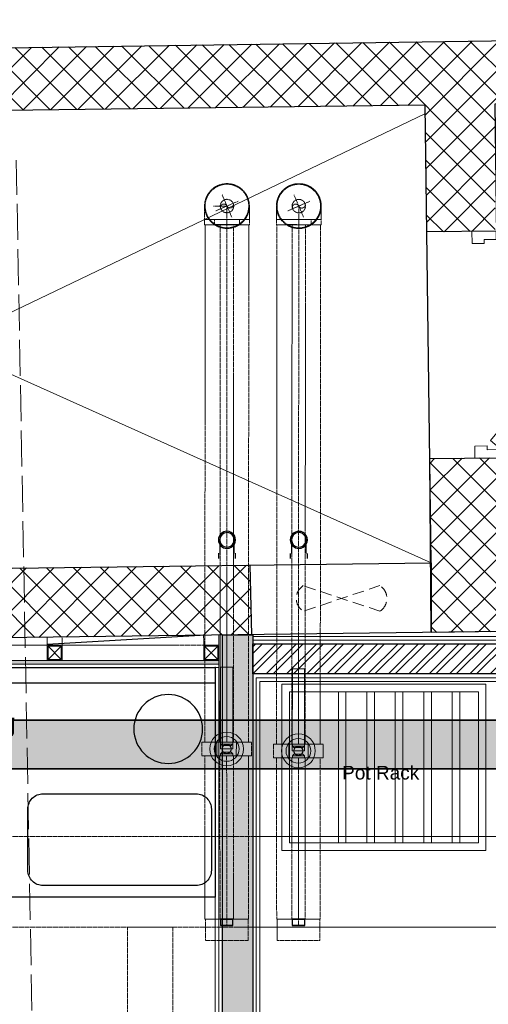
# Model space of a CAD drawing. Header units: millimetres. Extents: x 3501050 to 3719646, y 122984 to 158395.
# Tile 57 of 76: x 3518916 to 3520466, y 151546 to 154804. Entities that reach past the tile are written whole.
import ezdxf

# ---------------------------------------------------------------- set-up
doc = ezdxf.new("R2010")
doc.units = ezdxf.units.MM
for name, pattern in [('ACAD_ISO02W100', [15, 12, -3]), ('HIDDEN', [0.375, 0.25, -0.125]), ('L_T_Hidden_0_6mm', [1.2, 0.6, -0.6])]:
    doc.linetypes.add(name, pattern=pattern)
doc.layers.get('0').update_dxf_attribs({"color": 8})
for name, color, linetype, lineweight in [('02_EQUIPMENT', 124, 'Continuous', 0), ('02_EQUIPMENT-NON VEG', 1, 'Continuous', 0), ('02_EQUIPMENT-TEXT', 7, 'Continuous', 0), ('A-WALL', 12, 'Continuous', 30), ('A-Wall Hatch', 8, 'Continuous', 5), ('A-Wall Paneling', 1, 'Continuous', 9), ('AC DUCT', 8, 'Continuous', 0), ('CUTOUT', 8, 'Continuous', 20), ('D-Hatch', 85, 'Continuous', 9), ('door', 8, 'Continuous', 18), ('KIOSK', 10, 'Continuous', 5), ('Ms Section', 6, 'Continuous', 5), ('P-PIPE', 1, 'Continuous', 35), ('Pipe Insulations', 7, 'L_T_Hidden_0_6mm', 13), ('PLASTER', 252, 'Continuous', 9), ('tile finish', 32, 'Continuous', 9), ('V-PIPE', 7, 'Continuous', 25), ('WALL', 8, 'Continuous', 30)]:
    doc.layers.add(name, color=color, linetype=linetype, lineweight=lineweight)
doc.layers.add('Beam', color=7, linetype='ACAD_ISO02W100', lineweight=13, true_color=0x3f7f00)
doc.styles.add('Arial', font='arial.ttf', dxfattribs={"height": 250})
doc.styles.add('PDF Arial', font='arial.ttf')
pattern_1 = [(45, (-57639.53, 1301.51), (-44.9012806, 44.9012806), []), (135, (-57639.53, 1301.51), (-44.9012806, -44.9012806), [])]

# ---------------------------------------------------------------- blocks, each defined once
blk = doc.blocks.new('d700shaft')
for p, q in [((0, 0), (37.5, 0)), ((37.5, -38), (37.5, 0)), ((700, 0), (662.5, 0)), ((662.5, -38), (662.5, 0)), ((25.5, -75), (25.5, -38)), ((37.5, -38), (25.5, -38)), ((31, -75), (54.3, -48.9)), ((54.3, -48.9), (521.1, -448.5)), ((662.5, -38), (674.5, -38)), ((674.5, -75), (674.5, -38)), ((0, -75), (25.5, -75)), ((31, -75), (497.8, -474.6)), ((700, -75), (674.5, -75)), ((521.1, -448.5), (497.8, -474.6))]:
    blk.add_line(p, q)
blk.add_arc((-123, 39.6), 806.9, 321.6996, 351.2613)
blk = doc.blocks.new('d700 shaft')
blk.add_blockref('d700shaft', (0, 0))
blk = doc.blocks.new('aaa')
at = {"layer": '02_EQUIPMENT-NON VEG', "linetype": 'ByBlock', "lineweight": 25}
blk.add_line((-333.01, 873.71), (-333.01, 947.71), dxfattribs=at)
blk.add_lwpolyline([(-331.02, 873.71), (-331.02, 947.71), (-360.91, 947.71), (-360.91, 873.71)], close=True, dxfattribs=at)
for points in [[(-359.42, 945.21), (-359.42, 925.29, 0.414214), (-357.43, 923.3), (-349.46, 923.3, 0.414214), (-347.46, 925.29), (-347.46, 945.21, 0.414214), (-349.46, 947.21), (-357.43, 947.21, 0.414214)], [(-359.42, 896.11), (-359.42, 876.18, 0.414214), (-357.43, 874.19), (-349.46, 874.19, 0.414214), (-347.46, 876.18), (-347.46, 896.11, 0.414214), (-349.46, 898.1), (-357.43, 898.1, 0.414214)]]:
    blk.add_lwpolyline(points, format="xyb", close=True, dxfattribs=at)
for centre in [(-339.02, 941.58), (-339.02, 879.84)]:
    blk.add_circle(centre, 4.48, dxfattribs=at)
blk = doc.blocks.new('A$Cdd9ef9fa')
at = {"layer": 'D-Hatch'}
h = blk.add_hatch(color=256, dxfattribs=at)
h.dxf.hatch_style = 1
h.paths.add_polyline_path([(3, 47), (47, 47), (47, 3), (3, 3)], flags=16)
h.paths.add_polyline_path([(0, 50), (50, 50), (50, 0), (0, 0)])
at = {"ltscale": 1000}
for p, q in [((3, 3), (47, 47)), ((47, 3), (3, 47))]:
    blk.add_line(p, q, dxfattribs=at)
for points in [[(0, 50), (50, 50), (50, 0), (0, 0)], [(3, 47), (47, 47), (47, 3), (3, 3)]]:
    blk.add_lwpolyline(points, close=True, dxfattribs=at)
blk = doc.blocks.new('ea')
at = {"layer": 'P-PIPE', "lineweight": 5, "true_color": 0xff5c5c, "transparency": 33554559}
blk.add_hatch(color=11, dxfattribs=at).paths.add_polyline_path([(3643645.2, 153095.7), (3636772.7, 153095.4), (3636772.4, 153257), (3643645, 153256.1), (3643645.2, 153096)])
at = {"layer": 'P-PIPE', "color": 1, "true_color": 0xff0000}
for p, q in [((3636775.7, 153256.7), (3644159.3, 153256.7)), ((3636775.7, 153256.7), (3644159.3, 153256.7)), ((3636775.7, 153256.7), (3644159.3, 153256.7)), ((3644159.3, 153095.7), (3636775.7, 153095.7)), ((3644159.3, 153095.7), (3636775.7, 153095.7)), ((3644159.3, 153095.7), (3636775.7, 153095.7))]:
    blk.add_line(p, q, dxfattribs=at)
blk = doc.blocks.new('BFV - 40-V100-WEST PIER - LEVEL F - VENTILATION _ HVAC PIPING LAYOUT - PART 4')
at = {"layer": 'V-PIPE', "color": 6, "lineweight": 20, "true_color": 0xff00ff}
for p, q in [((22.6, 32), (-22.6, 32)), ((-22.6, -32), (-22.6, 32)), ((-22.6, 32), (-22.6, -32)), ((-15.9, 20), (-22.6, 20)), ((-22.6, -20), (-22.6, 20)), ((-22.6, 20), (-22.6, -20)), ((-11.1, 14.9), (-15.9, 20)), ((-15.9, -20), (-15.9, 20)), ((-15.9, 20), (-15.9, -20)), ((-11.1, -14.9), (-11.1, 14.9)), ((-11.1, 14.9), (-11.1, -14.9)), ((271, 20.3), (0, 20.3)), ((0, 20.3), (0, -20.3)), ((0, -20.3), (0, 20.3)), ((0, 20.3), (271, 20.3)), ((0, 20.3), (0, 20.3)), ((15.9, 20), (11.1, 14.9)), ((11.1, -14.9), (11.1, 14.9)), ((11.1, 14.9), (11.1, -14.9)), ((22.6, 20), (15.9, 20)), ((15.9, -20), (15.9, 20)), ((15.9, 20), (15.9, -20)), ((22.6, -32), (22.6, 32)), ((22.6, 32), (22.6, -32)), ((22.6, 20), (22.6, -20)), ((22.6, -20), (22.6, 20)), ((271, -20.3), (271, 20.3)), ((271, 20.3), (271, -20.3)), ((271, 20.3), (271, 20.3)), ((-22.6, -20), (-15.9, -20)), ((-22.6, -32), (22.6, -32)), ((-15.9, -20), (-11.1, -14.9)), ((0, -20.3), (271, -20.3)), ((271, -20.3), (0, -20.3)), ((0, -20.3), (0, -20.3)), ((11.1, -14.9), (15.9, -20)), ((15.9, -20), (22.6, -20)), ((271, -20.3), (271, -20.3))]:
    blk.add_line(p, q, dxfattribs=at)
for radius, start, end in [(56, 360, 180), (56, 0, 180), (40.9, 0, 180), (40.9, 0, 180), (15, 0, 180), (15, 0, 180), (56, 180, 360), (56, 180, 360), (40.9, 180, 360), (40.9, 180, 360), (15, 180, 360), (15, 180, 360)]:
    blk.add_arc((0, 0), radius, start, end, dxfattribs=at)
for points in [[(-15, 0), (-15, 0.9), (-14.9, 2.2), (-14.5, 4), (-14.1, 5.2), (-13.6, 6.4), (-13, 7.6), (-12.4, 8.5), (-11.9, 9.2), (-11.5, 9.7), (-11.1, 10.2), (-10.5, 10.8), (-9.7, 11.5), (-8.8, 12.2), (-8.1, 12.7), (-7.6, 13), (-7, 13.3), (-6.2, 13.7), (-5.2, 14.1), (-3.9, 14.5), (-2.7, 14.8), (-1.3, 15), (0, 15.1), (1.3, 15), (2.7, 14.8), (3.9, 14.5), (5.2, 14.1), (6.2, 13.7), (7, 13.3), (7.6, 13), (8.1, 12.7), (8.8, 12.2), (9.7, 11.5), (10.5, 10.8), (11.1, 10.2), (11.5, 9.7), (11.9, 9.2), (12.4, 8.5), (13, 7.6), (13.6, 6.4), (14.1, 5.2), (14.5, 4), (14.9, 2.2), (15.1, 0.9), (15.1, 0)], [(15.1, 0), (15.1, 0.9), (14.9, 2.2), (14.5, 4), (14.1, 5.2), (13.6, 6.4), (13, 7.6), (12.4, 8.5), (11.9, 9.2), (11.5, 9.7), (11.1, 10.2), (10.5, 10.8), (9.7, 11.5), (8.8, 12.2), (8.1, 12.7), (7.6, 13), (7, 13.3), (6.2, 13.7), (5.2, 14.1), (3.9, 14.5), (2.7, 14.8), (1.3, 15), (0, 15.1), (-1.3, 15), (-2.7, 14.8), (-3.9, 14.5), (-5.2, 14.1), (-6.2, 13.7), (-7, 13.3), (-7.6, 13), (-8.1, 12.7), (-8.8, 12.2), (-9.7, 11.5), (-10.5, 10.8), (-11.1, 10.2), (-11.5, 9.7), (-11.9, 9.2), (-12.4, 8.5), (-13, 7.6), (-13.6, 6.4), (-14.1, 5.2), (-14.5, 4), (-14.9, 2.2), (-15, 0.9), (-15, 0)], [(15.1, 0), (15.1, -0.9), (14.9, -2.2), (14.5, -4), (14.1, -5.2), (13.6, -6.4), (13, -7.6), (12.4, -8.5), (11.9, -9.2), (11.5, -9.7), (11.1, -10.2), (10.5, -10.8), (9.7, -11.5), (8.8, -12.2), (8.1, -12.7), (7.6, -13), (7, -13.3), (6.2, -13.7), (5.2, -14.1), (3.9, -14.5), (2.7, -14.8), (1.3, -15), (0, -15.1), (-1.3, -15), (-2.7, -14.8), (-3.9, -14.5), (-5.2, -14.1), (-6.2, -13.7), (-7, -13.3), (-7.6, -13), (-8.1, -12.7), (-8.8, -12.2), (-9.7, -11.5), (-10.5, -10.8), (-11.1, -10.2), (-11.5, -9.7), (-11.9, -9.2), (-12.4, -8.5), (-13, -7.6), (-13.6, -6.4), (-14.1, -5.2), (-14.5, -4), (-14.9, -2.2), (-15, -0.9), (-15, 0)], [(-15, 0), (-15, -0.9), (-14.9, -2.2), (-14.5, -4), (-14.1, -5.2), (-13.6, -6.4), (-13, -7.6), (-12.4, -8.5), (-11.9, -9.2), (-11.5, -9.7), (-11.1, -10.2), (-10.5, -10.8), (-9.7, -11.5), (-8.8, -12.2), (-8.1, -12.7), (-7.6, -13), (-7, -13.3), (-6.2, -13.7), (-5.2, -14.1), (-3.9, -14.5), (-2.7, -14.8), (-1.3, -15), (0, -15.1), (1.3, -15), (2.7, -14.8), (3.9, -14.5), (5.2, -14.1), (6.2, -13.7), (7, -13.3), (7.6, -13), (8.1, -12.7), (8.8, -12.2), (9.7, -11.5), (10.5, -10.8), (11.1, -10.2), (11.5, -9.7), (11.9, -9.2), (12.4, -8.5), (13, -7.6), (13.6, -6.4), (14.1, -5.2), (14.5, -4), (14.9, -2.2), (15.1, -0.9), (15.1, 0)]]:
    blk.add_open_spline(points, degree=3, knots=[0, 0, 0, 0, 0.055556, 0.083333, 0.111111, 0.138889, 0.166667, 0.194444, 0.208333, 0.222222, 0.236111, 0.25, 0.277778, 0.305556, 0.319444, 0.333333, 0.347222, 0.361111, 0.388889, 0.416667, 0.444444, 0.472222, 0.5, 0.527778, 0.555556, 0.583333, 0.611111, 0.638889, 0.652778, 0.666667, 0.680556, 0.694444, 0.722222, 0.75, 0.763889, 0.777778, 0.791667, 0.805556, 0.833333, 0.861111, 0.888889, 0.916667, 0.944444, 1, 1, 1, 1], dxfattribs=at)
blk = doc.blocks.new('V_Cap - Generic1 - Standard-7124584-WEST PIER - LEVEL F - VENTILATION _ HVAC PIPING LAYOUT - PART 4')
at = {"layer": 'V-PIPE', "color": 6, "true_color": 0xff00ff}
for p, q in [((20.6375, 20.6375), (0, 20.6375)), ((0, -20.6375), (0, 20.6375)), ((0, 20.6375), (0, -20.6375)), ((20.6375, -20.6375), (20.6375, 20.6375)), ((20.6375, 20.6375), (20.6375, -20.6375)), ((0, -20.6375), (20.6375, -20.6375))]:
    blk.add_line(p, q, dxfattribs=at)
blk = doc.blocks.new('U_Bend_Sch 40 - U_Soil_Upvc-V138-WEST PIER - LEVEL F - VENTILATION _ HVAC PIPING LAYOUT - PART 4')
at = {"layer": 'V-PIPE', "color": 6, "true_color": 0xff00ff}
for p, q in [((-242566, -184700.3), (-242566, -184700.3)), ((-242566, -184700.3), (-242566, -184700.3)), ((-242538.7, -184681.2), (-242554.7, -184674.3)), ((-242577.2, -184726.2), (-242561.2, -184733.2)), ((-242549.9, -184707.2), (-242549.9, -184707.2)), ((-242549.9, -184707.2), (-242549.9, -184707.2)), ((-242549.9, -184707.2), (-242549.9, -184707.2)), ((-242549.9, -184707.2), (-242549.9, -184707.2))]:
    blk.add_line(p, q, dxfattribs=at)
at = {"layer": 'V-PIPE', "color": 6, "true_color": 0xff00ff, "flags": 128}
for points in [[(-242499.6, -184702.7), (-242508, -184699.1), (-242529.8, -184689.6), (-242540.4, -184685.1)], [(-242559.5, -184729.3), (-242534.7, -184740.1), (-242520.1, -184746.4), (-242518.7, -184747)]]:
    blk.add_lwpolyline(points, dxfattribs=at)
at = {"layer": 'V-PIPE', "color": 6, "true_color": 0xff00ff}
for radius, start, end in [(28.3, 336.6, 156.6), (28.3, 336.6, 156.6), (24.1, 336.6, 156.6), (28.3, 156.6, 336.6), (28.3, 156.6, 336.6), (24.1, 156.6, 336.6)]:
    blk.add_arc((-242509.1, -184724.8), radius, start, end, dxfattribs=at)
blk = doc.blocks.new('BFV - 40-2723234-WEST PIER - LEVEL F - VENTILATION _ HVAC PIPING LAYOUT - PART 4')
at = {"layer": 'V-PIPE', "color": 4, "lineweight": 20, "true_color": 0x00ffff}
for p, q in [((22.6, 32), (-22.6, 32)), ((-22.6, -32), (-22.6, 32)), ((-22.6, 32), (-22.6, -32)), ((-15.9, 20), (-22.6, 20)), ((-22.6, -20), (-22.6, 20)), ((-22.6, 20), (-22.6, -20)), ((-11.1, 14.9), (-15.9, 20)), ((-15.9, -20), (-15.9, 20)), ((-15.9, 20), (-15.9, -20)), ((-11.1, -14.9), (-11.1, 14.9)), ((-11.1, 14.9), (-11.1, -14.9)), ((271, 20.3), (0, 20.3)), ((0, 20.3), (0, -20.3)), ((0, -20.3), (0, 20.3)), ((0, 20.3), (271, 20.3)), ((0, 20.3), (0, 20.3)), ((15.9, 20), (11.1, 14.9)), ((11.1, -14.9), (11.1, 14.9)), ((11.1, 14.9), (11.1, -14.9)), ((22.6, 20), (15.9, 20)), ((15.9, -20), (15.9, 20)), ((15.9, 20), (15.9, -20)), ((22.6, -32), (22.6, 32)), ((22.6, 32), (22.6, -32)), ((22.6, 20), (22.6, -20)), ((22.6, -20), (22.6, 20)), ((271, -20.3), (271, 20.3)), ((271, 20.3), (271, -20.3)), ((271, 20.3), (271, 20.3)), ((-22.6, -20), (-15.9, -20)), ((-22.6, -32), (22.6, -32)), ((-15.9, -20), (-11.1, -14.9)), ((0, -20.3), (271, -20.3)), ((271, -20.3), (0, -20.3)), ((0, -20.3), (0, -20.3)), ((11.1, -14.9), (15.9, -20)), ((15.9, -20), (22.6, -20)), ((271, -20.3), (271, -20.3))]:
    blk.add_line(p, q, dxfattribs=at)
for radius, start, end in [(56, 360, 180), (56, 0, 180), (40.9, 0, 180), (40.9, 0, 180), (15, 0, 180), (15, 0, 180), (56, 180, 360), (56, 180, 360), (40.9, 180, 360), (40.9, 180, 360), (15, 180, 360), (15, 180, 360)]:
    blk.add_arc((0, 0), radius, start, end, dxfattribs=at)
for points in [[(-15, 0), (-15, 0.9), (-14.9, 2.2), (-14.5, 4), (-14.1, 5.2), (-13.6, 6.4), (-13, 7.6), (-12.4, 8.5), (-11.9, 9.2), (-11.5, 9.7), (-11.1, 10.2), (-10.5, 10.8), (-9.7, 11.5), (-8.8, 12.2), (-8.1, 12.7), (-7.6, 13), (-7, 13.3), (-6.2, 13.7), (-5.2, 14.1), (-3.9, 14.5), (-2.7, 14.8), (-1.3, 15), (0, 15.1), (1.3, 15), (2.7, 14.8), (3.9, 14.5), (5.2, 14.1), (6.2, 13.7), (7, 13.3), (7.6, 13), (8.1, 12.7), (8.8, 12.2), (9.7, 11.5), (10.5, 10.8), (11.1, 10.2), (11.5, 9.7), (11.9, 9.2), (12.4, 8.5), (13, 7.6), (13.6, 6.4), (14.1, 5.2), (14.5, 4), (14.9, 2.2), (15.1, 0.9), (15.1, 0)], [(15.1, 0), (15.1, 0.9), (14.9, 2.2), (14.5, 4), (14.1, 5.2), (13.6, 6.4), (13, 7.6), (12.4, 8.5), (11.9, 9.2), (11.5, 9.7), (11.1, 10.2), (10.5, 10.8), (9.7, 11.5), (8.8, 12.2), (8.1, 12.7), (7.6, 13), (7, 13.3), (6.2, 13.7), (5.2, 14.1), (3.9, 14.5), (2.7, 14.8), (1.3, 15), (0, 15.1), (-1.3, 15), (-2.7, 14.8), (-3.9, 14.5), (-5.2, 14.1), (-6.2, 13.7), (-7, 13.3), (-7.6, 13), (-8.1, 12.7), (-8.8, 12.2), (-9.7, 11.5), (-10.5, 10.8), (-11.1, 10.2), (-11.5, 9.7), (-11.9, 9.2), (-12.4, 8.5), (-13, 7.6), (-13.6, 6.4), (-14.1, 5.2), (-14.5, 4), (-14.9, 2.2), (-15, 0.9), (-15, 0)], [(15.1, 0), (15.1, -0.9), (14.9, -2.2), (14.5, -4), (14.1, -5.2), (13.6, -6.4), (13, -7.6), (12.4, -8.5), (11.9, -9.2), (11.5, -9.7), (11.1, -10.2), (10.5, -10.8), (9.7, -11.5), (8.8, -12.2), (8.1, -12.7), (7.6, -13), (7, -13.3), (6.2, -13.7), (5.2, -14.1), (3.9, -14.5), (2.7, -14.8), (1.3, -15), (0, -15.1), (-1.3, -15), (-2.7, -14.8), (-3.9, -14.5), (-5.2, -14.1), (-6.2, -13.7), (-7, -13.3), (-7.6, -13), (-8.1, -12.7), (-8.8, -12.2), (-9.7, -11.5), (-10.5, -10.8), (-11.1, -10.2), (-11.5, -9.7), (-11.9, -9.2), (-12.4, -8.5), (-13, -7.6), (-13.6, -6.4), (-14.1, -5.2), (-14.5, -4), (-14.9, -2.2), (-15, -0.9), (-15, 0)], [(-15, 0), (-15, -0.9), (-14.9, -2.2), (-14.5, -4), (-14.1, -5.2), (-13.6, -6.4), (-13, -7.6), (-12.4, -8.5), (-11.9, -9.2), (-11.5, -9.7), (-11.1, -10.2), (-10.5, -10.8), (-9.7, -11.5), (-8.8, -12.2), (-8.1, -12.7), (-7.6, -13), (-7, -13.3), (-6.2, -13.7), (-5.2, -14.1), (-3.9, -14.5), (-2.7, -14.8), (-1.3, -15), (0, -15.1), (1.3, -15), (2.7, -14.8), (3.9, -14.5), (5.2, -14.1), (6.2, -13.7), (7, -13.3), (7.6, -13), (8.1, -12.7), (8.8, -12.2), (9.7, -11.5), (10.5, -10.8), (11.1, -10.2), (11.5, -9.7), (11.9, -9.2), (12.4, -8.5), (13, -7.6), (13.6, -6.4), (14.1, -5.2), (14.5, -4), (14.9, -2.2), (15.1, -0.9), (15.1, 0)]]:
    blk.add_open_spline(points, degree=3, knots=[0, 0, 0, 0, 0.055556, 0.083333, 0.111111, 0.138889, 0.166667, 0.194444, 0.208333, 0.222222, 0.236111, 0.25, 0.277778, 0.305556, 0.319444, 0.333333, 0.347222, 0.361111, 0.388889, 0.416667, 0.444444, 0.472222, 0.5, 0.527778, 0.555556, 0.583333, 0.611111, 0.638889, 0.652778, 0.666667, 0.680556, 0.694444, 0.722222, 0.75, 0.763889, 0.777778, 0.791667, 0.805556, 0.833333, 0.861111, 0.888889, 0.916667, 0.944444, 1, 1, 1, 1], dxfattribs=at)
blk = doc.blocks.new('V_Cap - Generic1 - Standard-V133-WEST PIER - LEVEL F - VENTILATION _ HVAC PIPING LAYOUT - PART 4')
at = {"layer": 'V-PIPE', "color": 4, "true_color": 0x00ffff}
for p, q in [((20.6375, 20.6375), (0, 20.6375)), ((0, -20.6375), (0, 20.6375)), ((0, 20.6375), (0, -20.6375)), ((20.6375, -20.6375), (20.6375, 20.6375)), ((20.6375, 20.6375), (20.6375, -20.6375)), ((0, -20.6375), (20.6375, -20.6375))]:
    blk.add_line(p, q, dxfattribs=at)
blk = doc.blocks.new('U_Bend_Sch 40 - U_Soil_Upvc-V137-WEST PIER - LEVEL F - VENTILATION _ HVAC PIPING LAYOUT - PART 4')
at = {"layer": 'V-PIPE', "color": 4, "true_color": 0x00ffff}
for p, q in [((-242732.6, -184597.3), (-242748.7, -184590.4)), ((-242759.9, -184616.3), (-242759.9, -184616.3)), ((-242759.9, -184616.3), (-242759.9, -184616.3)), ((-242743.9, -184623.3), (-242743.9, -184623.3)), ((-242743.9, -184623.3), (-242743.9, -184623.3)), ((-242743.9, -184623.3), (-242743.9, -184623.3)), ((-242743.9, -184623.3), (-242743.9, -184623.3)), ((-242771.1, -184642.3), (-242755.1, -184649.2))]:
    blk.add_line(p, q, dxfattribs=at)
at = {"layer": 'V-PIPE', "color": 4, "true_color": 0x00ffff, "flags": 128}
for points in [[(-242693.5, -184618.8), (-242701.9, -184615.1), (-242723.8, -184605.7), (-242734.3, -184601.1)], [(-242753.5, -184645.4), (-242728.6, -184656.2), (-242714.1, -184662.5), (-242712.7, -184663.1)]]:
    blk.add_lwpolyline(points, dxfattribs=at)
at = {"layer": 'V-PIPE', "color": 4, "true_color": 0x00ffff}
for radius, start, end in [(28.3, 156.6, 336.6), (28.3, 156.6, 336.6), (28.3, 336.6, 156.6), (28.3, 336.6, 156.6), (24.1, 156.6, 336.6), (24.1, 336.6, 156.6)]:
    blk.add_arc((-242703.1, -184640.9), radius, start, end, dxfattribs=at)
blk = doc.blocks.new('A$Cca2f4f65')
at = {"color": 91, "linetype": 'HIDDEN', "ltscale": 10, "true_color": 0x6bff6b}
for points in [[(-554.1, -2217.2), (-554.1, -1917.2), (10797, -1917.2), (10797, -2217.2)], [(7337.2, -2217.2), (7487.2, -2217.2), (7487.2, -13987.7), (7337.2, -13987.7)]]:
    blk.add_lwpolyline(points, close=True, dxfattribs=at)
at = {"layer": 'Pipe Insulations', "color": 131, "linetype": 'HIDDEN', "ltscale": 10, "true_color": 0xa3ffff}
for p, q in [((7604.8, 210.1), (7604.8, 210.1)), ((7682.1, 131.9), (7650.5, 205.3)), ((7621.8, 168.7), (7666.2, 168.6)), ((7703, 184.4), (7629.6, 152.8)), ((7666.2, 124.2), (7666.3, 168.6)), ((7666.2, 168.6), (7666.2, 168.6)), ((7666.3, 168.6), (7666.2, 168.6)), ((7592.1, 124.2), (7592.1, 106.8)), ((7592.1, 124.2), (7740.4, 124.1)), ((7740.4, 124.1), (7592.1, 124.2)), ((7592.1, 106.8), (7740.4, 106.6)), ((7740.4, 106.6), (7592.1, 106.8)), ((7594, 106.8), (7593.1, -1605.1)), ((7629.1, 106.7), (7594, 106.8)), ((7594, 106.8), (7738.4, 106.6)), ((7604.7, 127.3), (7604.7, 127.3)), ((7725.6, 124.1), (7606.9, 124.2)), ((7624.8, 106.8), (7624.8, 124.2)), ((7707.6, 107.1), (7624.8, 107.2)), ((7624.8, 107.2), (7707.6, 107.1)), ((7644, 106.7), (7643.1, -1605.1)), ((7644, 106.7), (7688.4, 106.7)), ((7666.2, 106.7), (7665.3, -1605.2)), ((7666.2, 106.7), (7665.3, -1605.2)), ((7666.2, 106.7), (7666.2, 124.2)), ((7687.5, -1605.2), (7688.4, 106.7)), ((7738.4, 106.6), (7703.4, 106.7)), ((7707.7, 124.1), (7707.6, 106.7)), ((7737.5, -1605.3), (7738.4, 106.6)), ((7740.4, 106.6), (7740.4, 124.1)), ((7666.2, 96.4), (7666.2, 96.4)), ((7666.2, 94.5), (7666.2, 94.5)), ((7583.3, -1605.1), (7583.2, -1650.2)), ((7583.3, -1605.1), (7737.5, -1605.3)), ((7737.5, -1605.3), (7583.3, -1605.1)), ((7593.1, -1605.1), (7747.3, -1605.3)), ((7747.3, -1605.3), (7593.1, -1605.1)), ((7643.1, -1605.1), (7687.5, -1605.2)), ((7747.2, -1650.4), (7747.3, -1605.3)), ((7583.2, -1650.2), (7747.2, -1650.4)), ((7747.2, -1650.4), (7583.2, -1650.2)), ((7593, -1650.2), (7593.3, -2190.6)), ((7737.4, -1650.4), (7593, -1650.2)), ((7737.4, -1650.4), (7593, -1650.2)), ((7643, -1650.3), (7643.3, -2190.7)), ((7643, -1650.3), (7687.4, -1650.3)), ((7665.2, -1650.3), (7665.5, -2190.7)), ((7665.2, -1650.3), (7665.5, -2190.7)), ((7687.7, -2190.7), (7687.4, -1650.3)), ((7737.7, -2190.8), (7737.4, -1650.4)), ((7736.1, -2190.8), (7593.3, -2190.6)), ((7593.3, -2190.6), (7736.1, -2190.8)), ((7594.8, -2190.6), (7594.7, -2261.3)), ((7737.7, -2190.8), (7594.8, -2190.6)), ((7594.8, -2190.6), (7737.7, -2190.8)), ((7643.3, -2190.7), (7687.7, -2190.7)), ((7665.5, -2190.7), (7665.4, -2211.4)), ((7736, -2261.4), (7736.1, -2190.8)), ((7736, -2261.4), (7594.7, -2261.3)), ((7594.7, -2261.3), (7736, -2261.4))]:
    blk.add_line(p, q, dxfattribs=at)
at = {"layer": 'Pipe Insulations', "color": 211, "linetype": 'HIDDEN', "ltscale": 10, "true_color": 0xff8fff}
for p, q in [((7919.8, 131.7), (7888.1, 205.2)), ((7940.7, 184.3), (7867.3, 152.6)), ((7904, 168.4), (7903.9, 124)), ((7829.8, 124.1), (7829.8, 106.6)), ((7978.1, 123.9), (7829.8, 124.1)), ((7829.8, 124.1), (7978.1, 123.9)), ((7978, 106.4), (7829.8, 106.6)), ((7829.8, 106.6), (7978, 106.4)), ((7831.7, 106.6), (7830.5, -1611.3)), ((7866.7, 106.6), (7831.7, 106.6)), ((7831.7, 106.6), (7976.1, 106.4)), ((7963.3, 123.9), (7844.6, 124)), ((7945.3, 106.9), (7862.5, 107)), ((7862.5, 107), (7945.3, 106.9)), ((7881.7, 106.6), (7880.5, -1611.4)), ((7881.7, 106.6), (7926.1, 106.5)), ((7903.9, 106.5), (7902.7, -1611.4)), ((7903.9, 106.5), (7902.7, -1611.4)), ((7903.9, 124), (7903.9, 106.5)), ((7924.9, -1611.4), (7926.1, 106.5)), ((7976.1, 106.4), (7941.1, 106.5)), ((7945.3, 123.9), (7945.3, 106.5)), ((7974.9, -1611.5), (7976.1, 106.4)), ((7978, 106.4), (7978.1, 123.9)), ((7820.7, -1611.3), (7820.6, -1656.5)), ((7820.7, -1611.3), (7984.7, -1611.5)), ((7984.7, -1611.5), (7820.7, -1611.3)), ((7974.9, -1611.5), (7830.5, -1611.3)), ((7830.5, -1611.3), (7974.9, -1611.5)), ((7880.5, -1611.4), (7924.9, -1611.4)), ((7984.6, -1656.7), (7984.7, -1611.5)), ((7820.6, -1656.5), (7974.8, -1656.6)), ((7974.8, -1656.6), (7820.6, -1656.5)), ((7830.4, -1656.5), (7830.7, -2190.9)), ((7830.4, -1656.5), (7984.6, -1656.7)), ((7984.6, -1656.7), (7830.4, -1656.5)), ((7880.4, -1656.5), (7880.7, -2191)), ((7880.4, -1656.5), (7924.8, -1656.6)), ((7902.6, -1656.6), (7902.9, -2191)), ((7902.6, -1656.6), (7902.9, -2191)), ((7925.1, -2191), (7924.8, -1656.6)), ((7975.1, -2191.1), (7974.8, -1656.6)), ((7973.5, -2191.1), (7830.7, -2190.9)), ((7830.7, -2190.9), (7975.1, -2191.1)), ((7832.2, -2190.9), (7832.1, -2261.6)), ((7975.1, -2191.1), (7832.2, -2190.9)), ((7973.5, -2191.1), (7832.2, -2190.9)), ((7880.7, -2191), (7925.1, -2191)), ((7902.9, -2191), (7902.8, -2211.6)), ((7973.4, -2261.7), (7973.5, -2191.1)), ((7973.4, -2261.7), (7832.1, -2261.6)), ((7832.1, -2261.6), (7973.4, -2261.7))]:
    blk.add_line(p, q, dxfattribs=at)
at = {"layer": 'Pipe Insulations', "color": 131, "linetype": 'HIDDEN', "ltscale": 10, "true_color": 0xa3ffff, "flags": 128}
for points in [[(7592.2, 168.7), (7592.2, 159.5), (7592.1, 135.7), (7592.1, 124.2)], [(7740.4, 124.1), (7740.4, 151.1), (7740.4, 167), (7740.4, 168.5)]]:
    blk.add_lwpolyline(points, dxfattribs=at)
at = {"layer": 'Pipe Insulations', "color": 211, "linetype": 'HIDDEN', "ltscale": 10, "true_color": 0xff8fff, "flags": 128}
for points in [[(7829.9, 168.5), (7829.8, 159.3), (7829.8, 135.6), (7829.8, 124.1)], [(7978.1, 123.9), (7978.1, 151), (7978.1, 166.8), (7978.1, 168.3)]]:
    blk.add_lwpolyline(points, dxfattribs=at)
at = {"layer": 'Pipe Insulations', "color": 131, "linetype": 'HIDDEN', "ltscale": 10, "true_color": 0xa3ffff}
for centre, radius, start, end in [((7666.3, 168.6), 74.1, 89.9319, 216.7748), ((7666.3, 168.6), 74.1, 89.9319, 179.9319), ((7666.3, 168.6), 74.1, 89.9319, 179.9319), ((7666.3, 168.6), 72.2, 89.9319, 179.9319), ((7666.2, 168.6), 72.2, 89.9319, 148.9553), ((7666.2, 168.6), 74.1, 359.9319, 126.7767), ((7666.2, 168.6), 72.2, 359.9319, 89.9319), ((7666.3, 168.6), 72.2, 359.9319, 89.9319), ((7666.3, 168.6), 74.1, 179.9319, 235.9765), ((7666.3, 168.6), 74.1, 179.9319, 235.9765), ((7666.3, 168.6), 72.2, 179.9319, 238.9483), ((7666.2, 168.6), 74.1, 233.0871, 359.9319), ((7666.3, 168.6), 22.2, 113.3319, 293.3319), ((7656.1, 164.2), 11.1, 23.3319, 203.3319), ((7666.3, 168.6), 22.2, 293.3319, 113.3319), ((7666.2, 168.6), 72.2, 269.9319, 359.9319), ((7666.2, 168.6), 74.1, 269.9319, 359.9319), ((7666.2, 168.6), 74.1, 269.9319, 359.9319), ((7676.5, 173), 11.1, 203.3319, 23.3319), ((7666.3, 168.6), 72.2, 300.9103, 359.9319), ((7666.3, 168.6), 74.1, 303.8873, 359.9319), ((7666.3, 168.6), 74.1, 303.8873, 359.9319), ((7666.2, 168.6), 72.2, 210.9086, 269.9319), ((7666.2, 168.6), 74.1, 213.8833, 269.9319), ((7666.2, 168.6), 74.1, 213.8833, 269.9319)]:
    blk.add_arc(centre, radius, start, end, dxfattribs=at)
at = {"layer": 'Pipe Insulations', "color": 211, "linetype": 'HIDDEN', "ltscale": 10, "true_color": 0xff8fff}
for centre, radius, start, end in [((7904, 168.4), 74.1, 89.9319, 216.7748), ((7904, 168.4), 74.1, 89.9319, 179.9319), ((7904, 168.4), 74.1, 89.9319, 179.9319), ((7904, 168.4), 72.2, 321.9327, 293.3319), ((7904, 168.4), 72.2, 113.3319, 203.3319), ((7904, 168.4), 72.2, 113.3319, 148.9509), ((7904, 168.4), 74.1, 359.9319, 126.7748), ((7904, 168.4), 72.2, 23.3319, 113.3319), ((7904, 168.4), 72.2, 23.3319, 113.3319), ((7904, 168.4), 74.1, 323.0891, 89.9319), ((7904, 168.4), 74.1, 359.9319, 89.9319), ((7904, 168.4), 74.1, 359.9319, 89.9319), ((7904, 168.4), 74.1, 359.9319, 89.9319), ((7904, 168.4), 74.1, 359.9319, 89.9319), ((7904, 168.4), 72.2, 293.3319, 23.3319), ((7904, 168.4), 72.2, 300.9116, 23.3319), ((7904, 168.4), 74.1, 233.0891, 359.9319), ((7904, 168.4), 22.2, 113.3319, 293.3319), ((7893.8, 164), 11.1, 23.3319, 203.3319), ((7904, 168.4), 22.2, 293.3319, 113.3319), ((7904, 168.4), 74.1, 269.9319, 359.9319), ((7904, 168.4), 74.1, 269.9319, 359.9319), ((7914.2, 172.8), 11.1, 203.3319, 23.3319), ((7904, 168.4), 74.1, 303.8873, 359.9319), ((7904, 168.4), 74.1, 303.8873, 359.9319), ((7904, 168.4), 74.1, 213.8873, 269.9319), ((7904, 168.4), 74.1, 213.8873, 269.9319)]:
    blk.add_arc(centre, radius, start, end, dxfattribs=at)
blk.add_blockref('ea', (-3630331, -154789.5))
at = {"layer": 'Pipe Insulations', "color": 131, "linetype": 'HIDDEN', "ltscale": 10, "true_color": 0xa3ffff}
for name, p, rotation in [('U_Bend_Sch 40 - U_Soil_Upvc-V137-WEST PIER - LEVEL F - VENTILATION _ HVAC PIPING LAYOUT - PART 4', (-258000, 148792.1), 113.3319119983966), ('BFV - 40-2723234-WEST PIER - LEVEL F - VENTILATION _ HVAC PIPING LAYOUT - PART 4', (7665.2, -1627.7), 89.93191199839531), ('V_Cap - Generic1 - Standard-V133-WEST PIER - LEVEL F - VENTILATION _ HVAC PIPING LAYOUT - PART 4', (7665.5, -2190.7), 269.9319119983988)]:
    blk.add_blockref(name, p, dxfattribs=dict(at, rotation=rotation))
at = {"layer": 'Pipe Insulations', "color": 211, "linetype": 'HIDDEN', "ltscale": 10, "true_color": 0xff8fff}
for name, p, rotation in [('U_Bend_Sch 40 - U_Soil_Upvc-V138-WEST PIER - LEVEL F - VENTILATION _ HVAC PIPING LAYOUT - PART 4', (-257762.6, 148580.6), 113.3319119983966), ('BFV - 40-V100-WEST PIER - LEVEL F - VENTILATION _ HVAC PIPING LAYOUT - PART 4', (7902.6, -1634), 89.93191199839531), ('V_Cap - Generic1 - Standard-7124584-WEST PIER - LEVEL F - VENTILATION _ HVAC PIPING LAYOUT - PART 4', (7902.9, -2191), 269.9319119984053)]:
    blk.add_blockref(name, p, dxfattribs=dict(at, rotation=rotation))

msp = doc.modelspace()

# ---------------------------------------------------------------- hatches: boundary and pattern name
at = {"layer": 'A-Wall Hatch', "ltscale": 0.25}
h = msp.add_hatch(dxfattribs=at)
h.set_pattern_fill('ANSI37', color=256, scale=20)
h.set_pattern_definition(pattern_1)
h.paths.add_polyline_path([(3518099.6, 154699.8), (3511903.9, 154610.3), (3511906.7, 154408.1), (3511906.8, 154408.1), (3516773.6, 154478.3), (3516773.6, 154479.1), (3516823.6, 154479.1), (3516823.6, 154445.3), (3516824.1, 154408.1), (3516824.6, 154408.1), (3516824.6, 154358.1), (3516824.8, 154358.1), (3516824.8, 154346.1), (3516824.9, 154336.9), (3517054.9, 154339.6), (3517053.2, 154480.1), (3518102.2, 154493.4)])
h.paths.add_polyline_path([(3517060.6, 153854.7), (3516830.6, 153852), (3516836.4, 153359), (3516841.5, 153359), (3516841.5, 153309), (3516837, 153309), (3516842.5, 152837.3), (3516843.4, 152837.3), (3516843.4, 152763.3), (3516843.7, 152733.4), (3517076, 152736.3), (3517073.1, 152966.3), (3517071, 152966.3)])
h.paths.add_polyline_path([(3519678.8, 152998.9), (3517574.4, 152972.6), (3517577.3, 152742.6), (3519683, 152769)])
h.paths.add_polyline_path([(3525298.5, 154803.7), (3518099.6, 154699.8), (3518102.2, 154493.4), (3520257.9, 154520.7), (3520263.1, 154101.3), (3520489.6, 154104.1), (3520489.6, 154383.3), (3520487.8, 154524.2), (3522772.5, 154551.3), (3522895.4, 154553.1), (3522907.4, 154553.3), (3522907.4, 154552.9), (3525303.4, 154581.3)])
h.paths.add_polyline_path([(3526389.7, 154566.6), (3526161.5, 154564.2), (3526166.1, 154172.9), (3526178.7, 154172.9), (3526178.7, 153472.9), (3526178, 153472.9), (3526224.5, 151099.3), (3526443.3, 151102.2)])
h = msp.add_hatch(dxfattribs=at)
h.set_pattern_fill('ANSI37', color=256, scale=20)
h.set_pattern_definition(pattern_1)
h.paths.add_polyline_path([(3520272.5, 153351.4), (3520502.5, 153354.5), (3520509.7, 152779.3), (3520276.8, 152776.3)])
h = msp.add_hatch(dxfattribs=at)
h.set_pattern_fill('ANSI36', color=256, scale=5, angle=270)
h.paths.add_polyline_path([(3519686.8, 152769), (3519686.7, 145705.6), (3519586.7, 145705.6), (3519586.8, 152767.7)])
h = msp.add_hatch(dxfattribs=at)
h.set_pattern_fill('ANSI32', color=256, scale=5)
h.set_pattern_definition([(45, (-3.406, -442.727), (-33.67596045, 33.67596045), []), (45, (19.045, -442.727), (-33.67596045, 33.67596045), [])])
h.paths.add_polyline_path([(3519686.7, 152639.1), (3519686.7, 152739.1), (3523014.3, 152739.1), (3523014.3, 145711.1), (3522914.3, 145711.1), (3522914.3, 152639)])
at = {"layer": 'A-Wall Paneling', "ltscale": 1000}
h = msp.add_hatch(dxfattribs=at)
h.set_pattern_fill('ANSI36', color=254, angle=135)
h.set_pattern_definition([(180, (97.4422, -153.436), (-5.55625, -3.175), [7.9375, -1.5875, 0, -1.5875])])
h.paths.add_polyline_path([(3516843.4, 152672), (3519574.8, 152672), (3519574.8, 152684), (3516843.4, 152684)])

# ---------------------------------------------------------------- linework, layer by layer
msp.add_line((3519512.4, 152766.8), (3519006.5, 152736.3))
at = {"layer": '02_EQUIPMENT'}
for points in [[(3520458.7, 152604.9), (3520458.7, 152054.9), (3519783.7, 152054.9), (3519783.7, 152604.9)], [(3520433.7, 152579.9), (3520433.7, 152079.9), (3519808.7, 152079.9), (3519808.7, 152579.9)]]:
    msp.add_lwpolyline(points, close=True, dxfattribs=at)
at = {"layer": '02_EQUIPMENT', "color": 2}
for points in [[(3519970.3, 152579.9), (3519995.3, 152579.9), (3519995.3, 152079.9), (3519970.3, 152079.9)], [(3520064.5, 152579.9), (3520089.5, 152579.9), (3520089.5, 152079.9), (3520064.5, 152079.9)], [(3520158.7, 152579.9), (3520183.7, 152579.9), (3520183.7, 152079.9), (3520158.7, 152079.9)], [(3520253, 152579.9), (3520278, 152579.9), (3520278, 152079.9), (3520253, 152079.9)], [(3520372.2, 152579.9), (3520347.2, 152579.9), (3520347.2, 152079.9), (3520372.2, 152079.9)]]:
    msp.add_lwpolyline(points, close=True, dxfattribs=at)
at = {"layer": 'A-WALL', "lineweight": 30}
for points in [[(3525303.4, 154581.3), (3520487.8, 154524.2), (3520509.7, 152779.3), (3516843.7, 152733.4), (3516823.2, 154479), (3511906.7, 154408.1), (3511903.9, 154610.3), (3525298.5, 154803.7)], [(3520276.8, 153006.4), (3520257.9, 154520.7), (3517053.2, 154480.1), (3517071, 152966.3)], [(3520272.5, 153351.4), (3520502.5, 153354.5), (3520509.7, 152779.3), (3520276.8, 152776.3)]]:
    msp.add_lwpolyline(points, close=True, dxfattribs=at)
at = {"layer": 'A-WALL', "ltscale": 0.25}
for points in [[(3519686.7, 152769), (3519686.7, 145705.6), (3519586.7, 145705.6), (3519586.9, 152767.7)], [(3519686.7, 152639.1), (3519686.7, 152739.1), (3523014.3, 152739.1), (3523014.3, 145706), (3522914.3, 145706), (3522914.3, 152639)]]:
    msp.add_lwpolyline(points, close=True, dxfattribs=at)
at = {"layer": 'A-Wall Paneling', "ltscale": 1000}
msp.add_lwpolyline([(3516843.4, 152672), (3519574.8, 152672), (3519574.8, 152684), (3516843.4, 152684)], close=True, dxfattribs=at)
at = {"layer": 'AC DUCT', "linetype": 'HIDDEN', "ltscale": 150}
for p, q in [((3520107.6, 152931.3), (3519854.1, 152846.8)), ((3520107.6, 152846.8), (3519854.1, 152931.3))]:
    msp.add_line(p, q, dxfattribs=at)
for centre, start, end in [((3519880.9, 152889), 122.3335, 237.6665), ((3520080.9, 152889), 302.3335, 57.6665)]:
    msp.add_arc(centre, 50, start, end, dxfattribs=at)
at = {"layer": 'Beam', "ltscale": 10}
msp.add_line((3519153.9, 140877.1), (3518904.2, 154339.4), dxfattribs=at)
at = {"layer": 'CUTOUT', "ltscale": 100}
for p, q in [((3517071.1, 152966.3), (3520258.2, 154493)), ((3520276.8, 153006.4), (3517053.6, 154454.2))]:
    msp.add_line(p, q, dxfattribs=at)
at = {"layer": 'Ms Section', "linetype": 'HIDDEN', "ltscale": 10}
for p, q in [((3519006.5, 152734), (3519006.5, 152760.5)), ((3519056.5, 152734), (3519056.5, 152761.1)), ((3519524.8, 152734), (3519524.4, 152766.8)), ((3516905.4, 152734), (3519574.8, 152734))]:
    msp.add_line(p, q, dxfattribs=at)
at = {"layer": 'PLASTER'}
for points in [[(3519574.7, 149819.2), (3519574.8, 152767.6)], [(3519686.7, 152750.7), (3523026.3, 152750.7), (3523026.3, 146901.1)], [(3519698.7, 152626.6), (3519698.7, 145693.6), (3519574.7, 145693.6), (3519574.7, 147404.5)], [(3522902.3, 148611.2), (3522902.3, 152626.6), (3519698.7, 152626.6)]]:
    msp.add_lwpolyline(points, dxfattribs=at)
at = {"layer": 'tile finish'}
for points in [[(3519686.7, 152762.7), (3523038.3, 152762.7), (3523038.3, 146913.1)], [(3519562.7, 149831.2), (3519562.8, 152662.3)], [(3519710.7, 152614.6), (3519710.7, 145681.6), (3519562.7, 145681.6), (3519562.7, 147392.5)], [(3522890.3, 148623.2), (3522890.3, 152614.6), (3519710.7, 152614.6)]]:
    msp.add_lwpolyline(points, dxfattribs=at)
msp.add_lwpolyline([(3519574.8, 152672), (3516843.4, 152672), (3516843.4, 152660), (3519574.8, 152660)], close=True, dxfattribs=at)
at = {"layer": 'WALL'}
for p, q in [((3520493.5, 154104.2), (3520263.5, 154101.3)), ((3519683.4, 152768.9), (3519678.4, 152998.9)), ((3520276.8, 153006.4), (3520276.8, 152776.3))]:
    msp.add_line(p, q, dxfattribs=at)

# ---------------------------------------------------------------- block references
at = {"layer": '02_EQUIPMENT-NON VEG', "xscale": -25.4, "yscale": 25.4, "zscale": 25.4, "rotation": 270}
msp.add_blockref('aaa', (3495491, 161068.1), dxfattribs=at)
at = {"layer": 'door', "xscale": 1.071428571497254, "yscale": 1.071428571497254, "zscale": 1.071428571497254, "rotation": 90.77521713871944}
msp.add_blockref('d700 shaft', (3520422.1, 153353.1), dxfattribs=at)
at = {"layer": 'KIOSK'}
msp.add_blockref('A$Cca2f4f65', (3511935.4, 154018.6), dxfattribs=at)
at = {"layer": 'Ms Section', "xscale": -1, "rotation": 180.0000129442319}
for p in [(3519006.5, 152734), (3519524.8, 152734)]:
    msp.add_blockref('A$Cdd9ef9fa', p, dxfattribs=at)

# ---------------------------------------------------------------- texts
at = {"layer": '02_EQUIPMENT-TEXT', "char_height": 60, "style": 'PDF Arial'}
for s, insert, width, attachment_point, rotation in [('\\pi-106.86917,l180,t253.13083;RACK\\P\\pi-177.94011,t182.05989;3\'-0"x1\'-6"', (3516073.6, 154137.5), 372.387, 1, 0.0135), ('\\pi69.32456;{\\C0;Dual Breading \\P\\pi226.7734;Table}', (3518302.6, 152507.9), 657.776, 1, 0.0135), ('\\pi-117.10109,l180,t242.89891;3 BOWL SINK', (3511771.5, 151342.6), 657.776, 7, 359.9884)]:
    msp.add_mtext(s, dxfattribs=dict(at, insert=insert, width=width, attachment_point=attachment_point, rotation=rotation))
at = {"layer": '02_EQUIPMENT-TEXT', "insert": (3519982.8, 152334.9), "char_height": 45, "attachment_point": 1, "rotation": 359.9919, "style": 'Arial'}
msp.add_mtext_dynamic_manual_height_columns('Pot Rack', width=255.256, gutter_width=15, heights=[0], dxfattribs=at)

doc.saveas('drawing.dxf')
